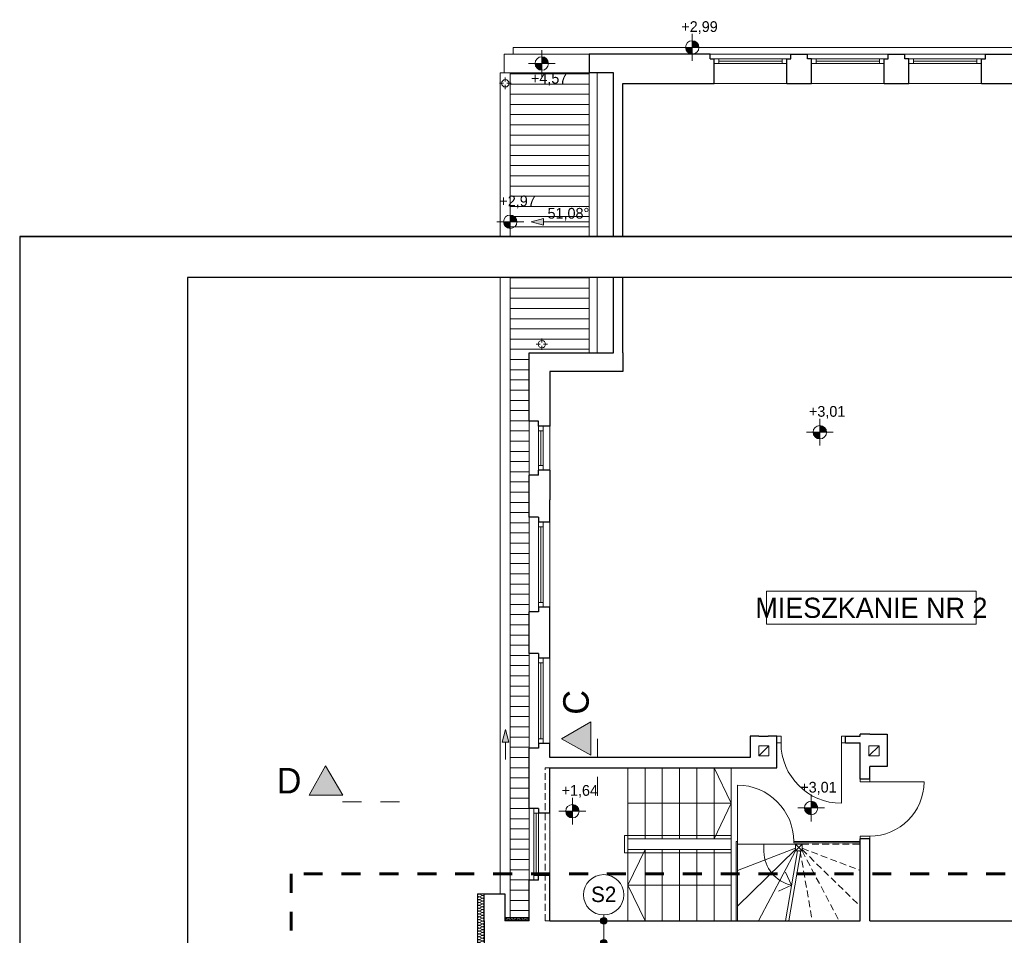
# Model space of a CAD drawing. Extents: x -497945 to -454853, y -17656 to 94650.
# Tile 54 of 62: x -496853 to -482193, y 81010 to 94650. Entities that reach past the tile are written whole.
import ezdxf

# ---------------------------------------------------------------- set-up
doc = ezdxf.new("R2010")
doc.units = 0
doc.header["$MEASUREMENT"] = 0
doc.set_wipeout_variables(frame=1)
doc.linetypes.add('Dashed', pattern=[564.444447, 282.222223, -282.222223])
doc.linetypes.add('Krawędzie ukryte', pattern=[150, 100, -50])
doc.layers.get('0').update_dxf_attribs({"color": 252})
for name, color, linetype, lineweight in [('0_Nr_Pióra__21', 252, 'Continuous', 9), ('Arch opisy_Nr_Pióra__1', 252, 'Continuous', 25), ('Arch opisy_Nr_Pióra__21', 252, 'Continuous', 9), ('arch wypelnienia_Nr_Pióra__102', 252, 'Continuous', 9), ('INWENT DACH_Nr_Pióra__21', 252, 'Continuous', 9), ('Inwent Izolacje_Nr_Pióra__2', 252, 'Continuous', 13), ('INWENT OPISY_Nr_Pióra__21', 252, 'Continuous', 9), ('INWENT OPISY_Nr_Pióra__41', 252, 'Continuous', 15), ('INWENT RURY SPUSTOWE_Nr_Pióra__21', 252, 'Continuous', 9), ('INWENT RZĘDNE_Nr_Pióra__21', 252, 'Continuous', 9), ('INWENT. DRZWI_Nr_Pióra__5', 252, 'Continuous', 13), ('INWENT. OKNA_Nr_Pióra__5', 252, 'Continuous', 13), ('INWENT.ŚCIANY_Nr_Pióra__1', 252, 'Continuous', 25), ('INWENT.ŚCIANY_Nr_Pióra__20', 252, 'Continuous', 60), ('INWENT.ŚCIANY_Nr_Pióra__21', 252, 'Continuous', 9), ('INWENT.ŚCIANY_Nr_Pióra__3', 252, 'Continuous', 13), ('INWENT.ŚCIANY_Nr_Pióra__5', 252, 'Continuous', 13), ('Istniejące kominy_Nr_Pióra__21', 252, 'Continuous', 9), ('Istniejące schody_Nr_Pióra__21', 252, 'Continuous', 9)]:
    doc.layers.add(name, color=color, linetype=linetype, lineweight=lineweight)
for name, color, linetype in [('_TABELA', 7, 'Continuous'), ('Arch opisy', 252, 'Continuous'), ('INWENT DACH', 252, 'Continuous'), ('Inwent Izolacje', 252, 'Continuous'), ('INWENT RURY SPUSTOWE', 252, 'Continuous'), ('INWENT RZĘDNE', 252, 'Continuous'), ('Istniejące schody', 252, 'Continuous')]:
    doc.layers.add(name, color=color, linetype=linetype)
doc.styles.add('GENERATED_STYLE_1', font='txt')
doc.styles.add('GENERATED_STYLE_3', font='txt')
doc.styles.add('GENERATED_STYLE_5', font='txt')

# ---------------------------------------------------------------- blocks, each defined once
blk = doc.blocks.new('Izolacja cieplna 14_218', base_point=(-491030, 68935))
at = {"layer": 'Inwent Izolacje_Nr_Pióra__2', "linetype": 'Continuous'}
for p, q in [((-491100, 68933), (-491060, 68915)), ((-491060, 68912), (-491100, 68894)), ((-491100, 68890), (-491060, 68873)), ((-491060, 68869), (-491100, 68851)), ((-491100, 68848), (-491060, 68830)), ((-491060, 68827), (-491100, 68809)), ((-491100, 68805), (-491060, 68788)), ((-491060, 68784), (-491100, 68766)), ((-491100, 68763), (-491060, 68745)), ((-491060, 68742), (-491100, 68724)), ((-491100, 68720), (-491060, 68703)), ((-491060, 68699), (-491100, 68681)), ((-491100, 68678), (-491060, 68660)), ((-491060, 68657), (-491100, 68639)), ((-491100, 68635), (-491060, 68618)), ((-491060, 68614), (-491100, 68596)), ((-491100, 68593), (-491060, 68575)), ((-491060, 68572), (-491100, 68554)), ((-491100, 68550), (-491060, 68533)), ((-491060, 68529), (-491100, 68511)), ((-491100, 68508), (-491060, 68490)), ((-491060, 68487), (-491100, 68469)), ((-491100, 68465), (-491060, 68448)), ((-491060, 68444), (-491100, 68426)), ((-491100, 68423), (-491060, 68405)), ((-491060, 68402), (-491100, 68384)), ((-491100, 68380), (-491060, 68363)), ((-491060, 68359), (-491100, 68341)), ((-491100, 68338), (-491060, 68320)), ((-491060, 68317), (-491100, 68299)), ((-491100, 68295), (-491060, 68278)), ((-491060, 68274), (-491100, 68256)), ((-491100, 68253), (-491060, 68235)), ((-491060, 68232), (-491100, 68214)), ((-491100, 68210), (-491060, 68193)), ((-491060, 68189), (-491100, 68171)), ((-491100, 68168), (-491060, 68150)), ((-491060, 68147), (-491100, 68129)), ((-491100, 68125), (-491060, 68108)), ((-491060, 68104), (-491100, 68086)), ((-491100, 68083), (-491060, 68065)), ((-491060, 68062), (-491100, 68044)), ((-491100, 68040), (-491060, 68023)), ((-491060, 68019), (-491100, 68001)), ((-491100, 67998), (-491060, 67980)), ((-491060, 67977), (-491100, 67959)), ((-491100, 67955), (-491060, 67938)), ((-491060, 67934), (-491100, 67916)), ((-491100, 67913), (-491060, 67895)), ((-491060, 67892), (-491100, 67874)), ((-491100, 67870), (-491060, 67853)), ((-491060, 67849), (-491100, 67831)), ((-491100, 67828), (-491060, 67810)), ((-491060, 67807), (-491100, 67789)), ((-491100, 67785), (-491060, 67768)), ((-491060, 67764), (-491100, 67746)), ((-491100, 67743), (-491060, 67725)), ((-491060, 67722), (-491100, 67704)), ((-491100, 67700), (-491060, 67683)), ((-491060, 67679), (-491100, 67661)), ((-491100, 67658), (-491060, 67640)), ((-491060, 67637), (-491100, 67619)), ((-491100, 67615), (-491060, 67598)), ((-491060, 67594), (-491100, 67576)), ((-491100, 67573), (-491060, 67555)), ((-491060, 67552), (-491100, 67534)), ((-491100, 67530), (-491060, 67513)), ((-491060, 67509), (-491100, 67491)), ((-491100, 67488), (-491060, 67470)), ((-491060, 67467), (-491100, 67449)), ((-491100, 67445), (-491060, 67428)), ((-491060, 67424), (-491100, 67406)), ((-491100, 67403), (-491060, 67385)), ((-491060, 67382), (-491100, 67364)), ((-491100, 67360), (-491060, 67343)), ((-491060, 67339), (-491100, 67321)), ((-491100, 67318), (-491060, 67300)), ((-491060, 67297), (-491100, 67279)), ((-491100, 67275), (-491060, 67258)), ((-491060, 67254), (-491100, 67236)), ((-491100, 67233), (-491060, 67215)), ((-491060, 67212), (-491100, 67194)), ((-491100, 67190), (-491060, 67173)), ((-491060, 67169), (-491100, 67151)), ((-491100, 67148), (-491060, 67130)), ((-491060, 67127), (-491100, 67109)), ((-491100, 67105), (-491060, 67088)), ((-491060, 67084), (-491100, 67066)), ((-491100, 67063), (-491060, 67045)), ((-491060, 67042), (-491100, 67024)), ((-491100, 67020), (-491060, 67003)), ((-491060, 66999), (-491100, 66981)), ((-491100, 66978), (-491060, 66960)), ((-491060, 66957), (-491100, 66939)), ((-491100, 66935), (-491060, 66918)), ((-491060, 66914), (-491100, 66896)), ((-491100, 66893), (-491060, 66875)), ((-491060, 66872), (-491100, 66854)), ((-491100, 66850), (-491060, 66833)), ((-491060, 66829), (-491100, 66811)), ((-491100, 66808), (-491060, 66790)), ((-491060, 66787), (-491100, 66769)), ((-491100, 66765), (-491060, 66748)), ((-491060, 66744), (-491100, 66726))]:
    blk.add_line(p, q, dxfattribs=at)
for centre, start_param, end_param in [((-491109, 68913), 1.158003, 5.125183), ((-491051, 68935), 4.299596, 6.283185), ((-491051, 68892), 4.299595, 8.266774), ((-491109, 68871), 1.158003, 5.125183), ((-491109, 68828), 1.158003, 5.125183), ((-491109, 68786), 1.158003, 5.125183), ((-491109, 68743), 1.158003, 5.125183), ((-491051, 68850), 4.299595, 8.266774), ((-491051, 68807), 4.299595, 8.266774), ((-491051, 68765), 4.299595, 8.266774), ((-491109, 68701), 1.158003, 5.125183), ((-491109, 68658), 1.158003, 5.125183), ((-491109, 68616), 1.158003, 5.125183), ((-491051, 68722), 4.299595, 8.266774), ((-491051, 68680), 4.299595, 8.266774), ((-491051, 68637), 4.299595, 8.266774), ((-491051, 68595), 4.299595, 8.266774), ((-491109, 68573), 1.158003, 5.125183), ((-491109, 68531), 1.158003, 5.125183), ((-491109, 68488), 1.158003, 5.125183), ((-491109, 68446), 1.158003, 5.125183), ((-491051, 68552), 4.299595, 8.266774), ((-491051, 68510), 4.299595, 8.266774), ((-491051, 68467), 4.299595, 8.266774), ((-491109, 68403), 1.158003, 5.125183), ((-491109, 68361), 1.158003, 5.125183), ((-491109, 68318), 1.158003, 5.125183), ((-491051, 68425), 4.299595, 8.266774), ((-491051, 68382), 4.299595, 8.266774), ((-491051, 68340), 4.299595, 8.266774), ((-491051, 68297), 4.299595, 8.266774), ((-491109, 68276), 1.158003, 5.125183), ((-491109, 68233), 1.158003, 5.125183), ((-491109, 68191), 1.158003, 5.125183), ((-491109, 68148), 1.158003, 5.125183), ((-491051, 68255), 4.299595, 8.266774), ((-491051, 68212), 4.299595, 8.266774), ((-491051, 68170), 4.299595, 8.266774), ((-491109, 68106), 1.158003, 5.125183), ((-491109, 68063), 1.158003, 5.125183), ((-491109, 68021), 1.158003, 5.125183), ((-491051, 68127), 4.299595, 8.266774), ((-491051, 68085), 4.299595, 8.266774), ((-491051, 68042), 4.299595, 8.266774), ((-491051, 68000), 4.299595, 8.266774), ((-491109, 67978), 1.158003, 5.125183), ((-491109, 67936), 1.158003, 5.125183), ((-491109, 67893), 1.158003, 5.125183), ((-491109, 67851), 1.158003, 5.125183), ((-491051, 67957), 4.299595, 8.266774), ((-491051, 67915), 4.299595, 8.266774), ((-491051, 67872), 4.299595, 8.266774), ((-491109, 67808), 1.158003, 5.125183), ((-491109, 67766), 1.158003, 5.125183), ((-491109, 67723), 1.158003, 5.125183), ((-491051, 67830), 4.299595, 8.266774), ((-491051, 67787), 4.299595, 8.266774), ((-491051, 67745), 4.299595, 8.266774), ((-491109, 67681), 1.158003, 5.125183), ((-491109, 67638), 1.158003, 5.125183), ((-491109, 67596), 1.158003, 5.125183), ((-491051, 67702), 4.299595, 8.266774), ((-491051, 67660), 4.299595, 8.266774), ((-491051, 67617), 4.299595, 8.266774), ((-491051, 67575), 4.299595, 8.266774), ((-491109, 67553), 1.158003, 5.125183), ((-491109, 67511), 1.158003, 5.125183), ((-491109, 67468), 1.158003, 5.125183), ((-491109, 67426), 1.158003, 5.125183), ((-491051, 67532), 4.299595, 8.266774), ((-491051, 67490), 4.299595, 8.266774), ((-491051, 67447), 4.299595, 8.266774), ((-491109, 67383), 1.158003, 5.125183), ((-491109, 67341), 1.158003, 5.125183), ((-491109, 67298), 1.158003, 5.125183), ((-491051, 67405), 4.299595, 8.266774), ((-491051, 67362), 4.299595, 8.266774), ((-491051, 67320), 4.299595, 8.266774), ((-491051, 67277), 4.299595, 8.266774), ((-491109, 67256), 1.158003, 5.125183), ((-491109, 67213), 1.158003, 5.125183), ((-491109, 67171), 1.158003, 5.125183), ((-491109, 67128), 1.158003, 5.125183), ((-491051, 67235), 4.299595, 8.266774), ((-491051, 67192), 4.299595, 8.266774), ((-491051, 67150), 4.299595, 8.266774), ((-491109, 67086), 1.158003, 5.125183), ((-491109, 67043), 1.158003, 5.125183), ((-491109, 67001), 1.158003, 5.125183), ((-491051, 67107), 4.299595, 8.266774), ((-491051, 67065), 4.299595, 8.266774), ((-491051, 67022), 4.299595, 8.266774), ((-491051, 66980), 4.299595, 8.266774), ((-491109, 66958), 1.158003, 5.125183), ((-491109, 66916), 1.158003, 5.125183), ((-491109, 66873), 1.158003, 5.125183), ((-491109, 66831), 1.158003, 5.125183), ((-491051, 66937), 4.299595, 8.266774), ((-491051, 66895), 4.299595, 8.266774), ((-491051, 66852), 4.299595, 8.266774), ((-491109, 66788), 1.158003, 5.125183), ((-491109, 66746), 1.158003, 5.125183), ((-491051, 66810), 4.299595, 8.266774), ((-491051, 66767), 4.299595, 8.266774), ((-491051, 66725), 0, 1.983589)]:
    blk.add_ellipse(centre, major_axis=(21.3, 0), ratio=0.999163, start_param=start_param, end_param=end_param, dxfattribs=at)
blk = doc.blocks.new('Izolacja cieplna 14_220', base_point=(-490360, 68535))
at = {"layer": 'Inwent Izolacje_Nr_Pióra__2', "linetype": 'Continuous'}
for p, q in [((-490710, 68549), (-490719, 68570)), ((-490700, 68570), (-490709, 68549)), ((-490689, 68549), (-490698, 68570)), ((-490679, 68570), (-490688, 68549)), ((-490668, 68549), (-490677, 68570)), ((-490658, 68570), (-490666, 68549)), ((-490647, 68549), (-490656, 68570)), ((-490636, 68570), (-490645, 68549)), ((-490626, 68549), (-490635, 68570)), ((-490615, 68570), (-490624, 68549)), ((-490605, 68549), (-490613, 68570)), ((-490594, 68570), (-490603, 68549)), ((-490583, 68549), (-490592, 68570)), ((-490573, 68570), (-490582, 68549)), ((-490562, 68549), (-490571, 68570)), ((-490552, 68570), (-490560, 68549)), ((-490541, 68549), (-490550, 68570)), ((-490530, 68570), (-490539, 68549)), ((-490520, 68549), (-490529, 68570)), ((-490509, 68570), (-490518, 68549)), ((-490499, 68549), (-490508, 68570)), ((-490488, 68570), (-490497, 68549)), ((-490478, 68549), (-490486, 68570)), ((-490467, 68570), (-490476, 68549)), ((-490456, 68549), (-490465, 68570)), ((-490446, 68570), (-490455, 68549)), ((-490435, 68549), (-490444, 68570)), ((-490425, 68570), (-490433, 68549)), ((-490414, 68549), (-490423, 68570)), ((-490403, 68570), (-490412, 68549)), ((-490393, 68549), (-490402, 68570)), ((-490382, 68570), (-490391, 68549)), ((-490372, 68549), (-490380, 68570)), ((-490361, 68570), (-490370, 68549))]:
    blk.add_line(p, q, dxfattribs=at)
for centre, start_param, end_param in [((-490710, 68574), 1.158003, 5.125183), ((-490720, 68545), 0, 1.983589), ((-490699, 68545), 4.299595, 8.266774), ((-490688, 68574), 1.158003, 5.125183), ((-490678, 68545), 4.299595, 8.266774), ((-490667, 68574), 1.158003, 5.125183), ((-490657, 68545), 4.299595, 8.266774), ((-490646, 68574), 1.158003, 5.125183), ((-490635, 68545), 4.299595, 8.266774), ((-490625, 68574), 1.158003, 5.125183), ((-490614, 68545), 4.299595, 8.266774), ((-490604, 68574), 1.158003, 5.125183), ((-490593, 68545), 4.299595, 8.266774), ((-490583, 68574), 1.158003, 5.125183), ((-490572, 68545), 4.299595, 8.266774), ((-490561, 68574), 1.158003, 5.125183), ((-490551, 68545), 4.299595, 8.266774), ((-490540, 68574), 1.158003, 5.125183), ((-490530, 68545), 4.299595, 8.266774), ((-490519, 68574), 1.158003, 5.125183), ((-490508, 68545), 4.299595, 8.266774), ((-490498, 68574), 1.158003, 5.125183), ((-490487, 68545), 4.299595, 8.266774), ((-490477, 68574), 1.158003, 5.125183), ((-490466, 68545), 4.299595, 8.266774), ((-490455, 68574), 1.158003, 5.125183), ((-490445, 68545), 4.299595, 8.266774), ((-490434, 68574), 1.158003, 5.125183), ((-490424, 68545), 4.299595, 8.266774), ((-490413, 68574), 1.158003, 5.125183), ((-490403, 68545), 4.299595, 8.266774), ((-490392, 68574), 1.158003, 5.125183), ((-490381, 68545), 4.299595, 8.266774), ((-490371, 68574), 1.158003, 5.125183), ((-490360, 68545), 4.299596, 6.283185)]:
    blk.add_ellipse(centre, major_axis=(0, -10.6), ratio=0.995705, start_param=start_param, end_param=end_param, dxfattribs=at)
blk = doc.blocks.new('Linia_88', base_point=(-490715, 70935))
at = {"layer": 'INWENT RURY SPUSTOWE_Nr_Pióra__21', "linetype": 'Continuous'}
blk.add_hatch(color=256, dxfattribs=at).paths.add_polyline_path([(-490715, 71385), (-490665, 71198), (-490765, 71198)], flags=0)
for p, q in [((-490715, 71385), (-490765, 71198)), ((-490715, 71385), (-490665, 71198)), ((-490665, 71198), (-490765, 71198)), ((-490715, 70935), (-490715, 71198))]:
    blk.add_line(p, q, dxfattribs=at)
blk = doc.blocks.new('Linia_90', base_point=(-489465, 78947))
at = {"layer": 'INWENT DACH_Nr_Pióra__21', "linetype": 'Continuous'}
blk.add_hatch(color=256, dxfattribs=at).paths.add_polyline_path([(-490332, 78947), (-490146, 78997), (-490146, 78897)], flags=0)
for p, q in [((-490332, 78947), (-490146, 78997)), ((-490332, 78947), (-490146, 78897)), ((-490146, 78997), (-490146, 78897)), ((-489465, 78947), (-490146, 78947))]:
    blk.add_line(p, q, dxfattribs=at)
blk = doc.blocks.new('Łuk_1', base_point=(-486345, 69575))
at = {"layer": 'Istniejące schody_Nr_Pióra__21', "linetype": 'Continuous'}
for q in [(-486542, 69259), (-486646, 68977)]:
    blk.add_line((-486453, 69066), q, dxfattribs=at)
blk.add_arc((-486345, 69575), 520, 181.1432, 258.0088, dxfattribs=at)
blk = doc.blocks.new('Koty wysokościowe_98', base_point=(-486163, 70214))
at = {"layer": 'INWENT RZĘDNE_Nr_Pióra__21', "linetype": 'Continuous'}
for points in [[(-486163, 70214), (-486063, 70214), (-486070, 70253), (-486092, 70285), (-486124, 70307), (-486163, 70314)], [(-486163, 70214), (-486263, 70214), (-486255, 70176), (-486233, 70144), (-486201, 70122), (-486163, 70114)]]:
    blk.add_hatch(color=256, dxfattribs=at).paths.add_polyline_path(points, flags=0)
for p, q in [((-486163, 70014), (-486163, 70414)), ((-486363, 70214), (-485963, 70214))]:
    blk.add_line(p, q, dxfattribs=at)
blk.add_circle((-486163, 70214), 100, dxfattribs=at)
at = {"layer": 'INWENT RZĘDNE_Nr_Pióra__21', "insert": (-486324, 70414), "char_height": 160, "attachment_point": 7, "style": 'GENERATED_STYLE_1'}
blk.add_mtext('{+3,01}', dxfattribs=at)
blk = doc.blocks.new('Koty wysokościowe_99', base_point=(-486032, 75813))
at = {"layer": 'INWENT RZĘDNE_Nr_Pióra__21', "linetype": 'Continuous'}
for points in [[(-486032, 75813), (-486132, 75813), (-486125, 75775), (-486103, 75742), (-486071, 75721), (-486032, 75713)], [(-486032, 75813), (-485932, 75813), (-485940, 75851), (-485962, 75884), (-485994, 75905), (-486032, 75913)]]:
    blk.add_hatch(color=256, dxfattribs=at).paths.add_polyline_path(points, flags=0)
for p, q in [((-486032, 75613), (-486032, 76013)), ((-486232, 75813), (-485832, 75813))]:
    blk.add_line(p, q, dxfattribs=at)
blk.add_circle((-486032, 75813), 100, dxfattribs=at)
at = {"layer": 'INWENT RZĘDNE_Nr_Pióra__21', "insert": (-486194, 76013), "char_height": 160, "attachment_point": 7, "style": 'GENERATED_STYLE_1'}
blk.add_mtext('{+3,01}', dxfattribs=at)
blk = doc.blocks.new('Koty wysokościowe_100', base_point=(-489716, 70166))
at = {"layer": 'INWENT RZĘDNE_Nr_Pióra__21', "linetype": 'Continuous'}
for points in [[(-489716, 70166), (-489616, 70166), (-489623, 70205), (-489645, 70237), (-489677, 70259), (-489716, 70266)], [(-489716, 70166), (-489816, 70166), (-489808, 70128), (-489786, 70096), (-489754, 70074), (-489716, 70066)]]:
    blk.add_hatch(color=256, dxfattribs=at).paths.add_polyline_path(points, flags=0)
for p, q in [((-489716, 69966), (-489716, 70366)), ((-489916, 70166), (-489516, 70166))]:
    blk.add_line(p, q, dxfattribs=at)
blk.add_circle((-489716, 70166), 100, dxfattribs=at)
at = {"layer": 'INWENT RZĘDNE_Nr_Pióra__21', "insert": (-489877, 70366), "char_height": 160, "attachment_point": 7, "style": 'GENERATED_STYLE_1'}
blk.add_mtext('{+1,64}', dxfattribs=at)
blk = doc.blocks.new('Koty wysokościowe_102', base_point=(-490641, 78947))
at = {"layer": 'INWENT RZĘDNE_Nr_Pióra__21', "linetype": 'Continuous'}
for points in [[(-490641, 78947), (-490541, 78947), (-490549, 78985), (-490570, 79018), (-490603, 79040), (-490641, 79047)], [(-490641, 78947), (-490741, 78947), (-490733, 78909), (-490712, 78877), (-490679, 78855), (-490641, 78847)]]:
    blk.add_hatch(color=256, dxfattribs=at).paths.add_polyline_path(points, flags=0)
for p, q in [((-490641, 78747), (-490641, 79147)), ((-490841, 78947), (-490441, 78947))]:
    blk.add_line(p, q, dxfattribs=at)
blk.add_circle((-490641, 78947), 100, dxfattribs=at)
at = {"layer": 'INWENT RZĘDNE_Nr_Pióra__21', "insert": (-490803, 79147), "char_height": 160, "attachment_point": 7, "style": 'GENERATED_STYLE_1'}
blk.add_mtext('{+2,97}', dxfattribs=at)
blk = doc.blocks.new('Koty wysokościowe_104', base_point=(-490172, 81305))
at = {"layer": 'INWENT RZĘDNE_Nr_Pióra__21', "linetype": 'Continuous'}
for points in [[(-490172, 81305), (-490072, 81305), (-490079, 81343), (-490101, 81375), (-490133, 81397), (-490172, 81405)], [(-490172, 81305), (-490272, 81305), (-490264, 81266), (-490242, 81234), (-490210, 81212), (-490172, 81205)]]:
    blk.add_hatch(color=256, dxfattribs=at).paths.add_polyline_path(points, flags=0)
for p, q in [((-490172, 81105), (-490172, 81505)), ((-490372, 81305), (-489972, 81305))]:
    blk.add_line(p, q, dxfattribs=at)
blk.add_circle((-490172, 81305), 100, dxfattribs=at)
at = {"layer": 'INWENT RZĘDNE_Nr_Pióra__21', "insert": (-490333, 80976), "char_height": 160, "attachment_point": 7, "style": 'GENERATED_STYLE_1'}
blk.add_mtext('{+4,57}', dxfattribs=at)
blk = doc.blocks.new('Koty wysokościowe_111', base_point=(-487932, 81545))
at = {"layer": 'INWENT RZĘDNE_Nr_Pióra__21', "linetype": 'Continuous'}
for points in [[(-487932, 81545), (-488032, 81545), (-488025, 81506), (-488003, 81474), (-487970, 81452), (-487932, 81445)], [(-487932, 81545), (-487832, 81545), (-487840, 81583), (-487862, 81615), (-487894, 81637), (-487932, 81645)]]:
    blk.add_hatch(color=256, dxfattribs=at).paths.add_polyline_path(points, flags=0)
for p, q in [((-487932, 81345), (-487932, 81745)), ((-488132, 81545), (-487732, 81545))]:
    blk.add_line(p, q, dxfattribs=at)
blk.add_circle((-487932, 81545), 100, dxfattribs=at)
at = {"layer": 'INWENT RZĘDNE_Nr_Pióra__21', "insert": (-488094, 81745), "char_height": 160, "attachment_point": 7, "style": 'GENERATED_STYLE_1'}
blk.add_mtext('{+2,99}', dxfattribs=at)
blk = doc.blocks.new('Linia_163', base_point=(-489251, 68205))
at = {"layer": 'Arch opisy_Nr_Pióra__21', "linetype": 'Continuous'}
for points in [[(-489201, 68535), (-489204, 68554), (-489215, 68570), (-489231, 68581), (-489251, 68585), (-489270, 68581), (-489286, 68570), (-489297, 68554), (-489301, 68535), (-489297, 68515), (-489286, 68499), (-489270, 68488), (-489251, 68485), (-489231, 68488), (-489215, 68499), (-489204, 68515)], [(-489201, 68205), (-489204, 68224), (-489215, 68240), (-489231, 68251), (-489251, 68255), (-489270, 68251), (-489286, 68240), (-489297, 68224), (-489301, 68205), (-489297, 68185), (-489286, 68169), (-489270, 68158), (-489251, 68155), (-489231, 68158), (-489215, 68169), (-489204, 68185)]]:
    blk.add_hatch(color=256, dxfattribs=at).paths.add_polyline_path(points, flags=0)
blk.add_line((-489251, 68255), (-489251, 68485), dxfattribs=at)
for centre in [(-489251, 68535), (-489251, 68205)]:
    blk.add_circle(centre, 50, dxfattribs=at)
blk = doc.blocks.new('Linia_164', base_point=(-489251, 68535))
at = {"layer": 'Arch opisy_Nr_Pióra__21', "linetype": 'Continuous'}
blk.add_line((-489251, 68535), (-489251, 68622), dxfattribs=at)
blk.add_circle((-489251, 68922), 300, dxfattribs=at)
blk = doc.blocks.new('A$C685E8C06')
at = {"layer": 'arch wypelnienia_Nr_Pióra__102', "linetype": 'Continuous'}
h = blk.add_hatch(dxfattribs=at)
h.set_pattern_fill('Plank_Floor', color=252, style=0, pattern_type=2)
h.set_pattern_definition([(0, (492120.19, -60284.54), (0, 152), [])])
h.paths.add_polyline_path([(2655, 20880), (1479, 20880), (1479, 8300), (1760, 8300), (1760, 8855), (1760, 9925), (1760, 10820), (1760, 12230), (1760, 12850), (1760, 14260), (1760, 14890), (1760, 15690), (1760, 16710), (2655, 16710)], flags=0)
at = {"layer": 'INWENT OPISY_Nr_Pióra__21', "linetype": 'Continuous'}
for points in [[(2244, 10960), (2680, 10716), (2680, 11216)], [(-1270, 10556), (-1514, 10120), (-1014, 10120)]]:
    blk.add_hatch(color=252, dxfattribs=at).paths.add_polyline_path(points, flags=0)
at = {"layer": 'INWENT DACH_Nr_Pióra__21', "color": 252, "linetype": 'Continuous'}
for p, q in [((1479, 20880), (1479, 8300)), ((2655, 20880), (2655, 16710)), ((2775, 20880), (2775, 16710)), ((1380, 20725), (1320, 20725)), ((1405, 20750), (1405, 20810)), ((1405, 20700), (1405, 20640)), ((1430, 20725), (1490, 20725)), ((1950, 16865), (1950, 16925)), ((1925, 16840), (1865, 16840)), ((1950, 16815), (1950, 16755)), ((1975, 16840), (2035, 16840))]:
    blk.add_line(p, q, dxfattribs=at)
for centre in [(1405, 20725), (1950, 16840)]:
    blk.add_circle(centre, 55, dxfattribs=at)
at = {"layer": 'INWENT OPISY_Nr_Pióra__41', "color": 252, "linetype": 'Continuous'}
for p, q in [((2244, 10960), (2680, 11216)), ((2680, 10716), (2680, 11216)), ((2680, 10716), (2244, 10960)), ((-1514, 10120), (-1270, 10556)), ((-1270, 10556), (-1014, 10120)), ((-1514, 10120), (-1014, 10120))]:
    blk.add_line(p, q, dxfattribs=at)
at = {"layer": 'INWENT OPISY_Nr_Pióra__41', "color": 252, "linetype": 'Dashed'}
for p, q in [((2780, 10960), (2780, 9860)), ((-170, 10020), (-1270, 10020))]:
    blk.add_line(p, q, dxfattribs=at)
at = {"layer": 'INWENT RURY SPUSTOWE_Nr_Pióra__21', "color": 252, "linetype": 'Continuous'}
for p, q in [((1479, 20880), (1330, 20880)), ((1330, 20880), (1330, 8650))]:
    blk.add_line(p, q, dxfattribs=at)
at = {"layer": 'INWENT. DRZWI_Nr_Pióra__5', "color": 252, "linetype": 'Continuous'}
for p, q in [((5510, 11000), (5450, 11000)), ((5510, 10900), (5510, 11000)), ((6410, 10900), (6410, 11000)), ((6410, 11000), (6470, 11000)), ((5450, 10900), (5510, 10900)), ((6470, 10900), (6410, 10900)), ((6410, 10900), (6410, 10000)), ((4860, 9430), (4860, 10270)), ((6690, 10320), (6690, 10360)), ((6690, 10320), (6830, 10320)), ((6830, 10320), (6830, 10360)), ((6830, 10320), (7640, 10320)), ((6690, 9510), (6830, 9510)), ((6690, 9470), (6690, 9510)), ((6830, 9470), (6830, 9510))]:
    blk.add_line(p, q, dxfattribs=at)
for centre, radius, start, end in [((6410, 10900), 900, 180, 270), ((4860, 9430), 840, 0, 90), ((6830, 10320), 810, 270, 0)]:
    blk.add_arc(centre, radius, start, end, dxfattribs=at)
at = {"layer": 'INWENT. OKNA_Nr_Pióra__5', "color": 252, "linetype": 'Continuous'}
for p, q in [((4515, 21090), (4515, 21020)), ((4515, 21090), (5595, 21090)), ((4515, 21020), (5595, 21020)), ((4585, 21090), (4585, 21020)), ((4585, 21055), (5525, 21055)), ((5525, 21090), (5525, 21020)), ((5595, 21090), (5595, 21020)), ((5965, 21090), (5965, 21020)), ((5965, 21090), (7045, 21090)), ((5965, 21020), (7045, 21020)), ((6035, 21090), (6035, 21020)), ((6035, 21055), (6975, 21055)), ((6975, 21090), (6975, 21020)), ((7045, 21090), (7045, 21020)), ((7415, 21090), (7415, 21020)), ((7415, 21090), (8495, 21090)), ((7415, 21020), (8495, 21020)), ((7485, 21090), (7485, 21020)), ((7485, 21055), (8425, 21055)), ((8425, 21090), (8425, 21020)), ((8495, 21090), (8495, 21020)), ((1970, 15620), (1900, 15620)), ((1900, 15620), (1900, 14960)), ((1970, 15550), (1900, 15550)), ((1935, 15550), (1935, 15030)), ((1970, 15620), (1970, 14960)), ((1970, 15030), (1900, 15030)), ((1970, 14960), (1900, 14960)), ((1970, 14190), (1900, 14190)), ((1900, 14190), (1900, 12920)), ((1970, 14120), (1900, 14120)), ((1935, 14120), (1935, 12990)), ((1970, 14190), (1970, 12920)), ((1970, 12990), (1900, 12990)), ((1970, 12920), (1900, 12920)), ((1970, 12160), (1900, 12160)), ((1900, 12160), (1900, 10890)), ((1970, 12090), (1900, 12090)), ((1935, 12090), (1935, 10960)), ((1970, 12160), (1970, 10890)), ((1970, 10960), (1900, 10960)), ((1970, 10890), (1900, 10890)), ((1900, 9925), (1830, 9925)), ((1830, 9925), (1830, 8855)), ((1900, 9855), (1830, 9855)), ((1865, 9855), (1865, 8925)), ((1900, 9925), (1900, 8855)), ((1900, 8925), (1830, 8925)), ((1900, 8855), (1830, 8855))]:
    blk.add_line(p, q, dxfattribs=at)
at = {"layer": 'INWENT.ŚCIANY_Nr_Pióra__1', "color": 252, "linetype": 'Continuous'}
for p, q in [((4455, 21160), (2655, 21160)), ((2655, 21160), (2655, 20880)), ((4455, 21090), (4455, 21160)), ((5655, 21090), (5655, 21160)), ((5655, 21160), (5905, 21160)), ((5905, 21090), (5905, 21160)), ((7105, 21090), (7105, 21160)), ((7105, 21160), (7355, 21160)), ((7355, 21090), (7355, 21160)), ((8555, 21090), (8555, 21160)), ((8555, 21160), (10355, 21160)), ((4455, 21090), (4515, 21090)), ((4515, 20720), (4515, 21090)), ((5595, 20720), (5595, 21090)), ((5595, 21090), (5655, 21090)), ((5965, 21090), (5905, 21090)), ((5965, 20720), (5965, 21090)), ((7045, 20720), (7045, 21090)), ((7045, 21090), (7105, 21090)), ((7415, 21090), (7355, 21090)), ((7415, 20720), (7415, 21090)), ((8495, 20720), (8495, 21090)), ((8495, 21090), (8555, 21090)), ((3015, 20880), (2655, 20880)), ((3015, 16710), (3015, 20880)), ((3155, 16710), (3155, 20720)), ((3155, 20720), (4515, 20720)), ((5595, 20720), (5965, 20720)), ((7045, 20720), (7075, 20720)), ((7075, 20720), (7165, 20720)), ((7165, 20720), (7415, 20720)), ((8495, 20720), (9775, 20720)), ((1760, 15690), (1760, 16710)), ((1760, 16710), (3015, 16710)), ((3155, 16710), (3155, 16430)), ((3155, 16430), (2070, 16430)), ((2070, 16430), (2070, 15620)), ((1900, 15690), (1760, 15690)), ((1900, 15620), (1900, 15690)), ((2070, 15620), (1900, 15620)), ((2070, 14960), (1900, 14960)), ((1900, 14890), (1900, 14960)), ((2070, 14960), (2070, 14520)), ((1900, 14890), (1760, 14890)), ((1760, 14260), (1760, 14890)), ((2070, 14380), (2070, 14520)), ((2070, 14190), (2070, 14380)), ((1900, 14260), (1760, 14260)), ((1900, 14260), (1900, 14190)), ((2070, 14190), (1900, 14190)), ((2070, 12920), (1900, 12920)), ((1900, 12920), (1900, 12850)), ((2070, 12160), (2070, 12920)), ((1900, 12850), (1760, 12850)), ((1760, 12230), (1760, 12850)), ((1900, 12230), (1760, 12230)), ((1900, 12230), (1900, 12160)), ((2070, 12160), (1900, 12160)), ((5180, 11000), (5050, 11000)), ((5050, 11000), (5050, 10680)), ((5180, 11000), (5320, 11000)), ((5450, 11000), (5320, 11000)), ((5450, 10900), (5450, 11000)), ((6470, 10900), (6470, 11000)), ((6470, 11000), (6690, 11000)), ((6690, 11000), (6690, 11030)), ((6830, 11030), (6690, 11030)), ((6830, 11030), (7090, 11030)), ((7090, 11030), (7090, 10550)), ((2070, 10890), (1900, 10890)), ((1900, 10890), (1900, 10820)), ((2070, 10680), (2070, 10890)), ((5450, 10530), (5450, 10900)), ((6470, 10900), (6690, 10900)), ((6690, 10360), (6690, 10900)), ((1760, 9925), (1760, 10820)), ((1900, 10820), (1760, 10820)), ((5050, 10680), (2070, 10680)), ((2070, 10530), (5450, 10530)), ((2070, 9855), (2070, 10530)), ((6830, 10360), (6830, 10550)), ((7090, 10550), (6830, 10550)), ((6830, 10360), (6690, 10360)), ((1900, 9925), (1760, 9925)), ((1900, 9925), (1900, 9855)), ((2070, 9855), (1900, 9855)), ((6690, 8250), (6690, 9470)), ((6830, 9470), (6690, 9470)), ((6830, 8250), (6830, 9470)), ((1760, 8250), (1760, 8855)), ((1900, 8855), (1760, 8855)), ((2070, 8925), (1900, 8925)), ((1900, 8855), (1900, 8925)), ((2070, 8250), (2070, 8925)), ((1090, 8250), (1090, 8650)), ((1090, 8650), (1400, 8650)), ((1400, 8650), (1400, 8250)), ((1090, 8250), (1090, 6340)), ((1760, 8250), (1400, 8250)), ((2070, 8250), (6690, 8250)), ((6830, 8250), (10800, 8250))]:
    blk.add_line(p, q, dxfattribs=at)
at = {"layer": 'INWENT.ŚCIANY_Nr_Pióra__20', "color": 252, "linetype": 'Dashed'}
for p, q in [((22392, 8950), (-1784, 8950)), ((-1784, 8950), (-1784, -2814))]:
    blk.add_line(p, q, dxfattribs=at)
at = {"layer": 'INWENT.ŚCIANY_Nr_Pióra__21', "color": 252, "linetype": 'Continuous'}
for p, q in [((4455, 21160), (5655, 21160)), ((5905, 21160), (7105, 21160)), ((7355, 21160), (8555, 21160)), ((4515, 20720), (5595, 20720)), ((5965, 20720), (7045, 20720)), ((7415, 20720), (8495, 20720)), ((1760, 14890), (1760, 15690)), ((2070, 14960), (2070, 15620)), ((1760, 14260), (1760, 12850)), ((2070, 12920), (2070, 14190)), ((1760, 10820), (1760, 12230)), ((2070, 10890), (2070, 12160)), ((1760, 8855), (1760, 9925)), ((2070, 8925), (2070, 9855))]:
    blk.add_line(p, q, dxfattribs=at)
at = {"layer": 'INWENT.ŚCIANY_Nr_Pióra__21', "color": 252, "linetype": 'Krawędzie ukryte'}
for p, q in [((2000, 8250), (2000, 10530)), ((2000, 10530), (2070, 10530)), ((2000, 8250), (2070, 8250))]:
    blk.add_line(p, q, dxfattribs=at)
at = {"layer": 'INWENT.ŚCIANY_Nr_Pióra__3', "color": 252, "linetype": 'Continuous'}
for p, q in [((990, 6440), (990, 8650)), ((1090, 8650), (990, 8650)), ((1760, 8300), (1400, 8300))]:
    blk.add_line(p, q, dxfattribs=at)
at = {"layer": 'INWENT.ŚCIANY_Nr_Pióra__5', "color": 252, "linetype": 'Continuous'}
for p, q in [((1520, 21160), (1520, 21260)), ((1520, 21260), (11490, 21260)), ((1390, 21160), (1390, 20880)), ((2655, 21160), (1390, 21160)), ((2655, 20880), (1390, 20880))]:
    blk.add_line(p, q, dxfattribs=at)
at = {"layer": 'Istniejące kominy_Nr_Pióra__21', "color": 252, "linetype": 'Continuous'}
for p, q in [((5180, 10705), (5180, 10855)), ((5180, 10855), (5330, 10855)), ((5180, 10705), (5330, 10855)), ((5330, 10855), (5330, 10705)), ((6820, 10705), (6820, 10855)), ((6820, 10855), (6970, 10855)), ((6820, 10705), (6970, 10855)), ((6970, 10855), (6970, 10705)), ((5330, 10705), (5180, 10705)), ((6970, 10705), (6820, 10705))]:
    blk.add_line(p, q, dxfattribs=at)
at = {"layer": 'Istniejące schody_Nr_Pióra__21', "color": 252, "linetype": 'Continuous'}
for p, q in [((3230, 8250), (3230, 10530)), ((3487, 9470), (3487, 10530)), ((3743, 9470), (3743, 10530)), ((4000, 9470), (4000, 10530)), ((4257, 9470), (4257, 10530)), ((4513, 9470), (4513, 10530)), ((4770, 10000), (4513, 10530)), ((4770, 8250), (4770, 10530)), ((3230, 10000), (4770, 10000)), ((4770, 10000), (4513, 9470)), ((3180, 9520), (4770, 9520)), ((3180, 9260), (3180, 9520)), ((3230, 9470), (4770, 9470)), ((4840, 8250), (4840, 9430)), ((4840, 9430), (4860, 9430)), ((4860, 8250), (4860, 9430)), ((5725, 9390), (4860, 9390)), ((5255, 9280), (5255, 9390)), ((5700, 9410), (5700, 9430)), ((5700, 9430), (6690, 9430)), ((5700, 9410), (6690, 9410)), ((5725, 9390), (5725, 9290)), ((5825, 9390), (5725, 9390)), ((5725, 9390), (5825, 9290)), ((5725, 9290), (5825, 9390)), ((5825, 9390), (5825, 9290)), ((3180, 9260), (4770, 9260)), ((3230, 9310), (4770, 9310)), ((3230, 8780), (3487, 9310)), ((3487, 8250), (3487, 9310)), ((3743, 8250), (3743, 9310)), ((4000, 8250), (4000, 9310)), ((4257, 8250), (4257, 9310)), ((4513, 8250), (4513, 9310)), ((5725, 9330), (4860, 9000)), ((5725, 9310), (4860, 8466)), ((5725, 9290), (5175, 8250)), ((5755, 9290), (5575, 8250)), ((5806, 9290), (5626, 8250)), ((5725, 9290), (5825, 9290)), ((4770, 8780), (3230, 8780)), ((3230, 8780), (3487, 8250))]:
    blk.add_line(p, q, dxfattribs=at)
at = {"layer": 'Istniejące schody_Nr_Pióra__21', "color": 252, "linetype": 'Krawędzie ukryte'}
for p, q in [((5825, 9390), (6690, 9390)), ((5795, 9290), (5975, 8250)), ((5825, 9330), (6690, 9000)), ((5825, 9310), (6690, 8466)), ((5825, 9290), (6375, 8250))]:
    blk.add_line(p, q, dxfattribs=at)
at = {"layer": 'Arch opisy', "color": 252, "linetype": 'Continuous'}
for name, p in [('Linia_164', (2870, 8250)), ('Linia_163', (2870, 7920))]:
    blk.add_blockref(name, p, dxfattribs=at)
at = {"layer": 'INWENT DACH', "color": 252, "linetype": 'Continuous'}
blk.add_blockref('Linia_90', (2655, 18663), dxfattribs=at)
at = {"layer": 'Inwent Izolacje', "color": 252, "linetype": 'Continuous', "lineweight": 13}
for name, p in [('Izolacja cieplna 14_218', (1090, 8650)), ('Izolacja cieplna 14_220', (1760, 8250))]:
    blk.add_blockref(name, p, dxfattribs=at)
at = {"layer": 'INWENT RURY SPUSTOWE', "color": 252, "linetype": 'Continuous'}
blk.add_blockref('Linia_88', (1406, 10650), dxfattribs=at)
at = {"layer": 'INWENT RZĘDNE', "color": 252}
for name, p in [('Koty wysokościowe_111', (4188, 21260)), ('Koty wysokościowe_104', (1948, 21020)), ('Koty wysokościowe_102', (1479, 18663)), ('Koty wysokościowe_99', (6088, 15528)), ('Koty wysokościowe_100', (2404, 9882)), ('Koty wysokościowe_98', (5958, 9930))]:
    blk.add_blockref(name, p, dxfattribs=at)
at = {"layer": 'Istniejące schody', "color": 252, "linetype": 'Continuous'}
blk.add_blockref('Łuk_1', (5775, 9290), dxfattribs=at)
at = {"layer": '0_Nr_Pióra__21', "color": 252, "linetype": 'Continuous', "insert": (2655, 18679), "char_height": 160, "attachment_point": 9, "style": 'GENERATED_STYLE_1'}
blk.add_mtext('{51,08°}', dxfattribs=at)
at = {"layer": 'Arch opisy_Nr_Pióra__1', "color": 252, "linetype": 'Continuous', "insert": (2870, 8759), "char_height": 230, "attachment_point": 2, "style": 'GENERATED_STYLE_5'}
blk.add_mtext('{S2}', dxfattribs=at)
at = {"layer": 'INWENT OPISY_Nr_Pióra__21', "color": 252, "linetype": 'Continuous', "insert": (2267, 11504), "char_height": 380, "attachment_point": 2, "rotation": 90, "style": 'GENERATED_STYLE_5'}
blk.add_mtext('{C}', dxfattribs=at)
at = {"layer": 'INWENT OPISY_Nr_Pióra__21', "color": 252, "linetype": 'Continuous', "insert": (-1814, 10527), "char_height": 380, "attachment_point": 2, "style": 'GENERATED_STYLE_5'}
blk.add_mtext('{D}', dxfattribs=at)
at = {"color": 252, "linetype": 'Continuous', "ltscale": 1963014.440987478}
blk.add_wipeout([(5295, 13160), (8418, 13160), (8418, 12666), (5295, 12666)], dxfattribs=at).dxf.layer = 'INWENT OPISY_Nr_Pióra__21'
at = {"layer": 'INWENT OPISY_Nr_Pióra__21', "color": 252, "linetype": 'Continuous', "flags": 128}
blk.add_lwpolyline([(5295, 13160), (8418, 13160), (8418, 12666), (5295, 12666)], close=True, dxfattribs=at)
at = {"layer": 'INWENT OPISY_Nr_Pióra__21', "color": 252, "linetype": 'Continuous', "insert": (6856, 12758), "char_height": 300, "attachment_point": 8, "style": 'GENERATED_STYLE_3'}
blk.add_mtext('{MIESZKANIE NR 2 }', dxfattribs=at)

msp = doc.modelspace()

# ---------------------------------------------------------------- block references
msp.add_blockref('A$C685E8C06', (-491028, 72977))

# ---------------------------------------------------------------- next in the draw order: wipeouts: each hides what was drawn before it
msp.add_wipeout([(-494353, 90809), (-494353, 91419), (-477714, 91419), (-477714, 90809)])

# ---------------------------------------------------------------- next in the draw order: linework, layer by layer
at = {"layer": '_TABELA', "color": 7}
msp.add_lwpolyline([(-496853, 91419), (-454853, 91419), (-496853, 91419), (-496853, 61719), (-454853, 61719), (-454853, 91419)], dxfattribs=at)
msp.add_lwpolyline([(-455453, 90809), (-494353, 90809), (-494353, 62329), (-455453, 62329)], close=True, dxfattribs=at)

doc.saveas('drawing.dxf')
